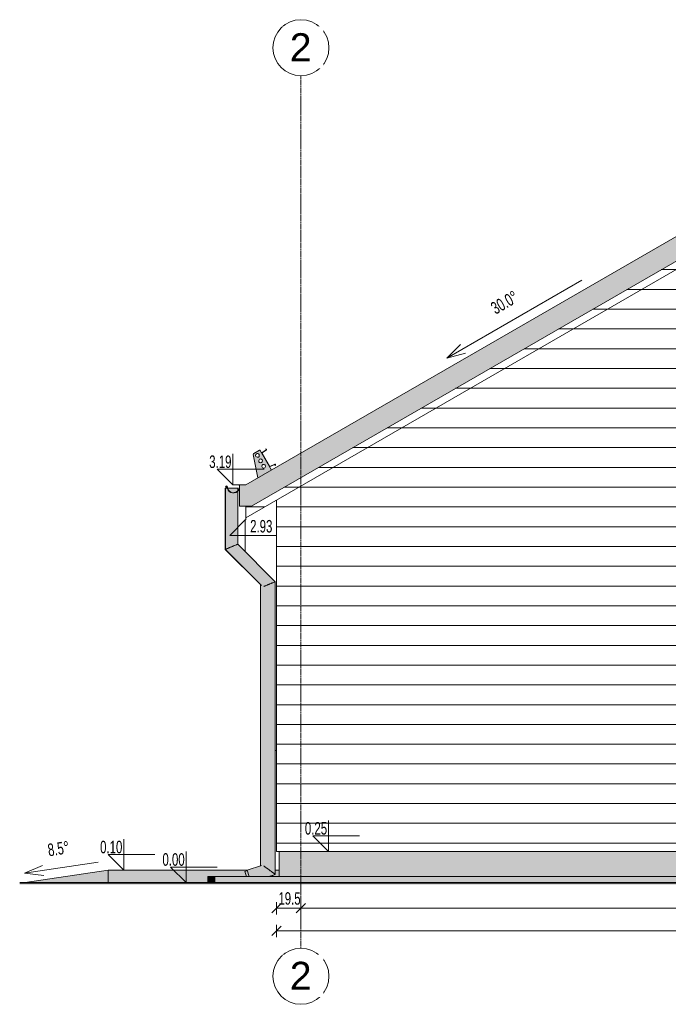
# Model space of a CAD drawing. Header units: centimetres. Extents: x 63272 to 70946, y -123 to 53714.
# Tile 20 of 50: x 67454 to 67975, y -98 to 693. Entities that reach past the tile are written whole.
import ezdxf

# ---------------------------------------------------------------- set-up
doc = ezdxf.new("R2010")
doc.units = ezdxf.units.CM
doc.linetypes.add('Linia siatki', pattern=[2.2225, 1.27, -0.3175, 0.3175, -0.3175])
for name, color, linetype, lineweight in [('A-ANNO-DIMS', 7, 'Continuous', 5), ('A-ANNO-DIMS-50', 7, 'Continuous', 5), ('A-FLOR', 7, 'Continuous', 5), ('A-FLOR-LEVL', 7, 'Continuous', 5), ('A-GENM', 7, 'Continuous', 5), ('A-GLAZ', 7, 'Continuous', 5), ('A-ROOF', 7, 'Continuous', 5), ('A-ROOF-OTLN', 7, 'Continuous', 5), ('A-ROOF-PATT', 7, 'Continuous', 5), ('A-WALL', 7, 'Continuous', 5), ('A-WALL-PATT', 7, 'Continuous', 5), ('C-TOPO', 7, 'Continuous', 5), ('G-ANNO-DIMS', 7, 'Continuous', 5), ('P-PIPE', 7, 'Continuous', 5), ('S-GRID', 7, 'Continuous', 5), ('S-GRID-IDEN', 7, 'Continuous', 5)]:
    doc.layers.add(name, color=color, linetype=linetype, lineweight=lineweight)
doc.styles.add('Arial', font='arial.ttf', dxfattribs={"height": 22.5})
doc.styles.add('Arial Narrow', font='ARIALN.TTF', dxfattribs={"width": 0.8, "height": 10})
doc.dimstyles.new('standard_wielkość_otworów', dxfattribs={"dimscale": 30.48, "dimtxt": 10.23431, "dimasz": 0.246063, "dimexe": 0.164042, "dimexo": 0.0625, "dimgap": 0, "dimtad": 1, "dimdec": 1, "dimrnd": 0.5, "dimdsep": 46, "dimtxsty": 'Arial Narrow', "dimblk1": 'OBLIQUE', "dimblk2": 'OBLIQUE', "dimsah": 1, "dimcen": 0.09, "dimazin": 0, "dimtfac": 1, "dimtdec": 4, "dimtix": 1, "dimtmove": 0, "dimatfit": 3, "dimfxl": 0.164042, "dimfxlon": 1, "dimtvp": 1, "dimtolj": 1, "dimtzin": 0, "dimarcsym": 2})
pattern_1 = [(0, (67911.343, 0), (0, 15.875), [])]

# ---------------------------------------------------------------- blocks, each defined once
blk = doc.blocks.new('ARu Rura spustowa okrągła ___FK_04_0 - Na ziemię _φ10_-9220802-Elewacja w osi A - Zachodnia')
at = {"layer": 'P-PIPE', "true_color": 0x383e42}
for points in [[(-66373.22, 267.4), (-66373.05, 267.48), (-66373.14, 267.65), (-66373.14, 316.69), (-66373.22, 316.69), (-66373.22, 267.47)], [(-66345.06, 239.23), (-66344.89, 239.32), (-66373.05, 267.47), (-66373.22, 267.4), (-66345.13, 239.31)]]:
    blk.add_hatch(color=250, dxfattribs=at).paths.add_polyline_path(points)
h = blk.add_hatch(color=250, dxfattribs=at)
h.paths.add_polyline_path([(-66335.06, 5.58), (-66335.06, 6.01), (-66335.43, 5.85), (-66335.23, 5.71)])
h.paths.add_polyline_path([(-66345.06, 13.36), (-66344.66, 13.48), (-66344.3, 13.49), (-66343.89, 13.54), (-66343.59, 13.47), (-66342.34, 13.48), (-66342.39, 237.82), (-66343.74, 238.53), (-66343.9, 238.57), (-66344.89, 239.31), (-66345.06, 239.23), (-66345.06, 13.36)])
h = blk.add_hatch(color=250, dxfattribs=at)
h.paths.add_polyline_path([(-66356.29, 5), (-66353.97, 5), (-66355.45, 9.69), (-66357.55, 9.03), (-66356.39, 5.31)])
h.paths.add_polyline_path([(-66337.43, 5), (-66336.77, 5.05), (-66335.06, 5.58), (-66335.47, 5.88), (-66338.28, 5), (-66337.5, 5)])
at = {"layer": 'P-PIPE'}
for p, q in [((-66373.22, 316.69), (-66373.22, 267.4)), ((-66373.19, 316.69), (-66373.22, 316.69)), ((-66373.22, 267.4), (-66345.06, 239.23)), ((-66345.06, 239.23), (-66345.06, 13.36)), ((-66355.43, 9.69), (-66357.55, 9.03)), ((-66357.55, 9.03), (-66356.3, 5.01)), ((-66336.93, 5), (-66335.06, 5.58)), ((-66335.06, 5.58), (-66335.06, 6.01))]:
    blk.add_line(p, q, dxfattribs=at)
for points in [[(-66373.22, 267.4), (-66373.22, 267.4), (-66373.17, 267.42), (-66373.05, 267.47)], [(-66345.06, 239.23), (-66345.06, 239.23), (-66345, 239.26), (-66344.89, 239.31)]]:
    blk.add_open_spline(points, degree=3, dxfattribs=at)
blk.add_open_spline([(-66335.43, 5.85), (-66335.35, 5.79), (-66335.15, 5.65), (-66335.06, 5.58), (-66335.06, 5.58)], degree=3, knots=[0.8778835, 0.8778835, 0.8778835, 0.8778835, 0.9166667, 1, 1, 1, 1], dxfattribs=at)
blk = doc.blocks.new('Construction_Roof-Accessories_Lindab_KOTEGL - Construction_Roof-Accessories_Lindab_KOTEGL-9237828-Elewacja w osi A - Zachodnia')
at = {"layer": 'A-GENM', "color": 250, "true_color": 0x2a2a2a}
for centre, radius, start, end in [((-66350.04, 343.99), 0.701, 119.99506, 148.39704), ((-66350.04, 343.99), 0.701, 119.99506, 148.39704), ((-66345.56, 346.8), 0.5, 59.99835, 104.99588), ((-66345.56, 346.8), 0.5, 59.99835, 104.99588)]:
    blk.add_arc(centre, radius, start, end, dxfattribs=at)
blk = doc.blocks.new('Construction_Roof-Accessories_Lindab_KOTEGL - Construction_Roof-Accessories_Lindab_KOTEGL-V12-Elewacja w osi A - Zachodnia')
at = {"layer": 'A-GENM', "true_color": 0x383e42}
h = blk.add_hatch(color=250, dxfattribs=at)
h.paths.add_polyline_path([(-66347.04, 324.91), (-66336.01, 331.28), (-66345.2, 347.16), (-66345.31, 347.24), (-66345.69, 347.29), (-66346.12, 347.05), (-66350.39, 344.59), (-66350.63, 344.35), (-66350.74, 344.02), (-66350.72, 343.85), (-66347.47, 327.09)])
h.paths.add_polyline_path([(-66342.33, 332.82), (-66342.79, 332.88), (-66343.09, 332.99), (-66343.47, 333.29), (-66343.69, 333.6), (-66343.82, 333.88), (-66343.88, 334.26), (-66343.82, 334.72), (-66343.66, 335.09), (-66343.48, 335.34), (-66343.18, 335.59), (-66342.66, 335.78), (-66342.44, 335.81), (-66341.95, 335.74), (-66341.68, 335.64), (-66341.36, 335.41), (-66341.11, 335.11), (-66340.95, 334.75), (-66340.89, 334.37), (-66340.95, 333.91), (-66341.07, 333.6), (-66341.29, 333.29), (-66341.59, 333.04), (-66341.95, 332.88)])
h.paths.add_polyline_path([(-66344.84, 337.15), (-66345.23, 337.18), (-66345.59, 337.32), (-66345.91, 337.55), (-66346.16, 337.85), (-66346.32, 338.21), (-66346.39, 338.59), (-66346.32, 339.05), (-66346.21, 339.35), (-66345.98, 339.67), (-66345.68, 339.92), (-66345.14, 340.11), (-66344.94, 340.14), (-66344.36, 340.04), (-66344.18, 339.97), (-66343.86, 339.74), (-66343.61, 339.44), (-66343.45, 339.08), (-66343.41, 338.48), (-66343.45, 338.24), (-66343.61, 337.87), (-66343.93, 337.51), (-66344.21, 337.32), (-66344.61, 337.18)])
h.paths.add_polyline_path([(-66347.33, 341.48), (-66347.72, 341.51), (-66348.09, 341.65), (-66348.41, 341.88), (-66348.66, 342.18), (-66348.83, 342.63), (-66348.87, 343.05), (-66348.83, 343.36), (-66348.71, 343.68), (-66348.48, 344), (-66348.18, 344.25), (-66347.82, 344.41), (-66347.43, 344.47), (-66346.97, 344.41), (-66346.68, 344.3), (-66346.36, 344.07), (-66346.11, 343.77), (-66345.92, 343.25), (-66345.88, 343.03), (-66345.99, 342.44), (-66346.06, 342.27), (-66346.29, 341.95), (-66346.7, 341.65), (-66347.11, 341.51), (-66347.29, 341.48)])
at = {"layer": 'A-GENM', "color": 250, "true_color": 0x2a2a2a}
for p, q in [((-66350.72, 343.85), (-66347.04, 324.91)), ((-66345.81, 347.24), (-66350.39, 344.59)), ((-66336.01, 331.28), (-66345.12, 347.05))]:
    blk.add_line(p, q, dxfattribs=at)
for centre, radius, start, end in [((-66350.04, 343.99), 0.701, 119.99506, 191), ((-66350.04, 343.99), 0.701, 119.99506, 148.39704), ((-66347.38, 342.98), 1.5, 121.96, 301.96), ((-66347.38, 342.98), 1.5, 301.96, 121.96), ((-66344.89, 338.65), 1.5, 121.96, 301.96), ((-66345.56, 346.8), 0.5, 30, 119.99506), ((-66345.56, 346.8), 0.5, 59.99835, 104.99588), ((-66344.89, 338.65), 1.5, 301.96, 121.96), ((-66342.39, 334.32), 1.5, 121.96, 301.96), ((-66342.39, 334.32), 1.5, 301.96, 121.96)]:
    blk.add_arc(centre, radius, start, end, dxfattribs=at)
blk = doc.blocks.new('Construction_Roof-Accessories_Lindab_SNO_KOTEGL - Construction_Roof-Accessories_Lindab_SNO-9284629-Elewacja w osi A - Zachodnia')
at = {"layer": 'A-GENM'}
for p, q in [((-66340.98, 348.35), (-66341.02, 348.24)), ((-66341.02, 348.24), (-66340.37, 348.03)), ((-66340.34, 348.14), (-66340.98, 348.35)), ((-66343.82, 344.8), (-66337.63, 334.07)), ((-66340.29, 347.5), (-66343.75, 345.13)), ((-66337.52, 334.12), (-66343.73, 344.87)), ((-66343.69, 345.03), (-66340.22, 347.4)), ((-66333.58, 335.9), (-66337.37, 334.08)), ((-66337.31, 333.97), (-66333.53, 335.79)), ((-66333.11, 335.45), (-66333.26, 334.79)), ((-66333.26, 334.79), (-66333.14, 334.76)), ((-66333.14, 334.76), (-66332.99, 335.43))]:
    blk.add_line(p, q, dxfattribs=at)
for centre, radius, start, end in [((-66340.46, 347.74), 0.3, 305, 72.36192), ((-66340.46, 347.74), 0.42, 304.90123, 72.36192), ((-66343.61, 344.93), 0.248, 124.36217, 210), ((-66343.63, 344.93), 0.115, 124.36217, 210), ((-66337.41, 334.2), 0.248, 210, 295.63783), ((-66337.42, 334.18), 0.115, 210, 295.63783), ((-66333.4, 335.52), 0.42, 347.63808, 115.09877), ((-66333.4, 335.52), 0.3, 347.63808, 115)]:
    blk.add_arc(centre, radius, start, end, dxfattribs=at)
blk = doc.blocks.new('Windows_S9000-Double-Vent-Window-with-Sashbars - O3 Windows_S9000-Double-Vent-Window-with-Sashbars 2-9090604-Elewacja w osi A - Zachodnia')
at = {"layer": 'A-GLAZ', "true_color": 0x787878}
blk.add_hatch(color=8, dxfattribs=at).paths.add_polyline_path([(-66333.06, 106), (-66332.06, 106.09), (-66332.06, 106.23), (-66333.06, 106.18), (-66333.06, 106.03)])
at = {"layer": 'A-GLAZ'}
for p, q in [((-66332.06, 106.23), (-66333.06, 106.18)), ((-66333.06, 106), (-66332.06, 106.05))]:
    blk.add_line(p, q, dxfattribs=at)
blk = doc.blocks.new('ARu Rura spustowa okrągła ___FK_04_0 - Na ziemię _φ10_-9220853-Elewacja w osi A - Zachodnia')
at = {"layer": 'P-PIPE', "true_color": 0x383e42}
h = blk.add_hatch(color=250, dxfattribs=at)
h.paths.add_polyline_path([(-66373.14, 267.57), (-66363.14, 271.77), (-66363.14, 314.37), (-66363.89, 313.72), (-66364.81, 313.21), (-66365.95, 312.89), (-66367.18, 312.85), (-66368.38, 313.12), (-66369.52, 313.7), (-66370.41, 314.46), (-66371.11, 315.47), (-66371.57, 316.69), (-66373.14, 316.69), (-66373.14, 267.65)])
h.paths.add_polyline_path([(-66367.13, 313.04), (-66365.72, 313.15), (-66364.61, 313.53), (-66363.72, 314.08), (-66363.14, 314.69), (-66363.14, 316.69), (-66371.37, 316.65), (-66370.88, 315.47), (-66370.11, 314.46), (-66369.35, 313.82), (-66368.13, 313.26), (-66367.18, 313.05)])
for points in [[(-66342.34, 237.79), (-66333.06, 241.63), (-66363.14, 271.72), (-66373.14, 267.57), (-66344.63, 239.07), (-66344.39, 238.94), (-66343.86, 238.56), (-66343.6, 238.49), (-66342.39, 237.82)], [(-66333.06, 6.63), (-66333.06, 241.63), (-66342.34, 237.77), (-66342.34, 13.45), (-66333.23, 6.76)], [(-66338.77, 5), (-66338.28, 5), (-66333.06, 6.63), (-66342.34, 13.45), (-66343.82, 13.53), (-66343.89, 13.54), (-66345.05, 13.36), (-66355.55, 10.08), (-66353.97, 5), (-66338.82, 5)]]:
    blk.add_hatch(color=250, dxfattribs=at).paths.add_polyline_path(points)
at = {"layer": 'P-PIPE'}
for p, q in [((-66373.14, 316.69), (-66373.14, 267.57)), ((-66371.58, 316.69), (-66373.14, 316.69)), ((-66363.14, 316.69), (-66371.39, 316.69)), ((-66363.14, 314.65), (-66363.14, 316.69)), ((-66363.14, 271.72), (-66363.14, 314.37)), ((-66333.06, 241.63), (-66363.14, 271.72)), ((-66373.14, 267.57), (-66344.11, 238.54)), ((-66333.06, 6.63), (-66333.06, 241.63)), ((-66344.11, 13.66), (-66355.55, 10.08)), ((-66355.55, 10.08), (-66353.97, 5)), ((-66338.28, 5), (-66333.06, 6.63))]:
    blk.add_line(p, q, dxfattribs=at)
for points, knots in [([(-66373.14, 267.57), (-66373.14, 267.58), (-66373.03, 267.62), (-66372.52, 267.83), (-66371.72, 268.16), (-66370.85, 268.53), (-66370.06, 268.85), (-66369.44, 269.11), (-66368.8, 269.37), (-66368.14, 269.65), (-66367.49, 269.92), (-66366.85, 270.18), (-66366.23, 270.44), (-66365.44, 270.77), (-66364.57, 271.13), (-66363.76, 271.46), (-66363.26, 271.67), (-66363.14, 271.72), (-66363.14, 271.72)], [0, 0, 0, 0, 0.083333, 0.166667, 0.25, 0.333333, 0.375, 0.416667, 0.458333, 0.5, 0.541667, 0.583333, 0.625, 0.666667, 0.75, 0.833333, 0.916667, 1, 1, 1, 1]), ([(-66342.39, 237.77), (-66342.17, 237.86), (-66341.64, 238.08), (-66340.77, 238.44), (-66339.98, 238.77), (-66339.36, 239.03), (-66338.72, 239.29), (-66338.06, 239.56), (-66337.41, 239.83), (-66336.76, 240.1), (-66336.14, 240.36), (-66335.36, 240.68), (-66334.49, 241.04), (-66333.68, 241.38), (-66333.18, 241.59), (-66333.06, 241.64), (-66333.06, 241.63)], [0.1666667, 0.1666667, 0.1666667, 0.1666667, 0.25, 0.3333333, 0.375, 0.4166667, 0.4583333, 0.5, 0.5416667, 0.5833333, 0.625, 0.6666667, 0.75, 0.8333333, 0.9166667, 1, 1, 1, 1]), ([(-66342.39, 13.49), (-66342.28, 13.41), (-66342.04, 13.23), (-66341.61, 12.91), (-66341.11, 12.55), (-66340.57, 12.15), (-66339.98, 11.72), (-66339.36, 11.26), (-66338.72, 10.79), (-66338.17, 10.39), (-66337.74, 10.07), (-66337.3, 9.75), (-66336.87, 9.43), (-66336.45, 9.13), (-66336.05, 8.82), (-66335.56, 8.46), (-66335.01, 8.06), (-66334.52, 7.7), (-66334.08, 7.38), (-66333.6, 7.02), (-66333.18, 6.71), (-66333.06, 6.63), (-66333.06, 6.63)], [0.1666667, 0.1666667, 0.1666667, 0.1666667, 0.2083333, 0.25, 0.2916667, 0.3333333, 0.375, 0.4166667, 0.4583333, 0.5, 0.5208333, 0.5416667, 0.5833333, 0.6041667, 0.625, 0.6666667, 0.7083333, 0.75, 0.7916667, 0.8333333, 0.9166667, 1, 1, 1, 1])]:
    blk.add_open_spline(points, degree=3, knots=knots, dxfattribs=at)
blk = doc.blocks.new('Rampa - Rampa-9232554-Elewacja w osi A - Zachodnia')
at = {"layer": 'A-FLOR-LEVL', "true_color": 0x7f7f7f}
blk.add_hatch(color=8, dxfattribs=at).paths.add_polyline_path([(-66533.76, -0.21), (-66467.06, -0.21), (-66467.06, 10), (-66533.76, 0)])
at = {"layer": 'A-FLOR-LEVL'}
for p, q in [((-66533.76, 0), (-66467.06, 10)), ((-66467.06, -0.26), (-66467.06, 10)), ((-66533.76, 0), (-66533.76, -0.26))]:
    blk.add_line(p, q, dxfattribs=at)
blk = doc.blocks.new('Construction_Roof-Accessories_Lindab_SNO_KOTEGL - Construction_Roof-Accessories_Lindab_SNO-V13-Elewacja w osi A - Zachodnia')
at = {"layer": 'A-GENM'}
for p, q in [((-66340.98, 348.35), (-66341.02, 348.24)), ((-66341.02, 348.24), (-66340.37, 348.03)), ((-66340.34, 348.14), (-66340.98, 348.35)), ((-66340.29, 347.5), (-66343.75, 345.13)), ((-66337.52, 334.12), (-66343.73, 344.87)), ((-66343.69, 345.03), (-66340.22, 347.4)), ((-66333.58, 335.9), (-66337.37, 334.08)), ((-66337.31, 333.97), (-66333.53, 335.79)), ((-66333.11, 335.45), (-66333.26, 334.79)), ((-66333.26, 334.79), (-66333.14, 334.76)), ((-66333.14, 334.76), (-66332.99, 335.43))]:
    blk.add_line(p, q, dxfattribs=at)
for centre, radius, start, end in [((-66340.46, 347.74), 0.3, 305, 72.36192), ((-66340.46, 347.74), 0.42, 304.90123, 72.36192), ((-66343.61, 344.93), 0.248, 124.36217, 210), ((-66343.63, 344.93), 0.115, 124.36217, 210), ((-66337.41, 334.2), 0.248, 210, 295.63783), ((-66337.42, 334.18), 0.115, 210, 295.63783), ((-66333.4, 335.52), 0.42, 347.63808, 115.09877), ((-66333.4, 335.52), 0.3, 347.63808, 115)]:
    blk.add_arc(centre, radius, start, end, dxfattribs=at)
blk = doc.blocks.new('Construction_Roof-Accessories_Lindab_KOTEGL - Construction_Roof-Accessories_Lindab_KOTEGL-V14-Elewacja w osi A - Zachodnia')
at = {"layer": 'A-GENM', "color": 250, "true_color": 0x2a2a2a}
for centre, radius, start, end in [((-66350.04, 343.99), 0.701, 119.99506, 148.39704), ((-66345.56, 346.8), 0.5, 59.99835, 104.99588)]:
    blk.add_arc(centre, radius, start, end, dxfattribs=at)
blk = doc.blocks.new('Siatka - M_Symbol siatki - okrąg mniejszy-7853319-Elewacja w osi A - Zachodnia')
at = {"layer": 'S-GRID-IDEN'}
blk.add_circle((-65527.61, -75.17), 22.5, dxfattribs=at)
blk = doc.blocks.new('DIMBLOCK15-Elewacja w osi A - Zachodnia')
at = {"layer": 'A-ANNO-DIMS-50', "color": 250, "true_color": 0x303030}
for p, q in [((67660.59, -20.6), (67660.59, -15.6)), ((67680.14, -20.6), (67680.14, -15.6)), ((67660.59, -20.6), (67656.84, -24.35)), ((67660.59, -20.6), (67664.34, -16.85)), ((67660.59, -20.6), (67680.14, -20.6)), ((67660.59, -20.6), (67660.59, -25.6)), ((67680.14, -20.6), (67676.39, -24.35)), ((67680.14, -20.6), (67683.89, -16.85)), ((67680.14, -20.6), (67680.14, -25.6))]:
    blk.add_line(p, q, dxfattribs=at)
at = {"layer": 'A-ANNO-DIMS-50', "color": 0, "insert": (67662.08, -7.67), "char_height": 10, "width": 19.8838, "attachment_point": 1, "line_spacing_factor": 0.974696, "style": 'Arial Narrow'}
blk.add_mtext('19.5', dxfattribs=at)
blk = doc.blocks.new('_Oblique')
at = {"color": 0, "linetype": 'ByBlock', "lineweight": -2}
blk.add_line((-0.5, -0.5), (0.5, 0.5), dxfattribs=at)
blk = doc.blocks.new('DIMBLOCK16-Elewacja w osi A - Zachodnia')
at = {"layer": 'A-ANNO-DIMS-50', "color": 250, "true_color": 0x303030}
for p, q in [((67680.14, -20.6), (67680.14, -15.6)), ((68465.04, -20.6), (68465.04, -15.6)), ((67680.14, -20.6), (67676.39, -24.35)), ((67680.14, -20.6), (67683.89, -16.85)), ((67680.14, -20.6), (68465.04, -20.6)), ((67680.14, -20.6), (67680.14, -25.6)), ((68465.04, -20.6), (68461.29, -24.35)), ((68465.04, -20.6), (68468.79, -16.85)), ((68465.04, -20.6), (68465.04, -25.6))]:
    blk.add_line(p, q, dxfattribs=at)
at = {"layer": 'A-ANNO-DIMS-50', "color": 0, "insert": (68065.53, -7.67), "char_height": 10, "width": 16.9597, "attachment_point": 1, "line_spacing_factor": 0.974696, "style": 'Arial Narrow'}
blk.add_mtext('785', dxfattribs=at)
blk = doc.blocks.new('DIMBLOCK18-Elewacja w osi A - Zachodnia')
at = {"layer": 'A-ANNO-DIMS-50', "color": 250, "true_color": 0x303030}
for p, q in [((67660.59, -38.81), (67656.84, -42.56)), ((67660.59, -38.81), (67660.59, -33.81)), ((67660.59, -38.81), (67664.34, -35.06)), ((67660.59, -38.81), (68484.59, -38.81)), ((67660.59, -38.81), (67660.59, -43.81)), ((68484.59, -38.81), (68480.84, -42.56)), ((68484.59, -38.81), (68484.59, -33.81)), ((68484.59, -38.81), (68488.34, -35.06)), ((68484.59, -38.81), (68484.59, -43.81))]:
    blk.add_line(p, q, dxfattribs=at)
at = {"layer": 'A-ANNO-DIMS-50', "color": 0, "insert": (68065.53, -25.89), "char_height": 10, "width": 16.9597, "attachment_point": 1, "line_spacing_factor": 0.974696, "style": 'Arial Narrow'}
blk.add_mtext('824', dxfattribs=at)
blk = doc.blocks.new('Rzędne punktów - Znacznik rzędnej-817464-Elewacja w osi A - Zachodnia')
at = {"layer": 'G-ANNO-DIMS'}
for p, q in [((-65404.06, -0.1), (-65404.06, 24.9)), ((-65416.56, 12.4), (-65404.06, -0.1)), ((-65416.56, 12.4), (-65379.06, 12.4))]:
    blk.add_line(p, q, dxfattribs=at)

msp = doc.modelspace()

# ---------------------------------------------------------------- hatches: boundary and pattern name
at = {"layer": 'A-FLOR', "true_color": 0xb2b2b2}
h = msp.add_hatch(color=253, dxfattribs=at)
h.paths.add_polyline_path([(67605.39, 0), (67605.39, 5), (67636.36, 5), (67635.15, 9.05), (67637.21, 9.73), (67637.1, 10), (67525.59, 10), (67525.59, 0), (67598.2, 0)])
h.paths.add_polyline_path([(67661.08, 5), (67662.59, 5), (67662.59, 10), (67659.59, 10), (67659.59, 6.63), (67657.59, 6.01), (67657.59, 5.58), (67655.89, 5), (67659.59, 5)])
at = {"layer": 'A-ROOF-OTLN', "true_color": 0x383e42}
msp.add_hatch(color=250, dxfattribs=at).paths.add_polyline_path([(67625.48, 312.85), (67626.93, 312.95), (67628.05, 313.31), (67628.95, 313.83), (67629.84, 314.69), (67630.53, 315.85), (67630.87, 316.98), (67630.93, 318.17), (67630.68, 319.33), (67630.51, 319.33), (67630.74, 318.12), (67630.65, 316.9), (67630.25, 315.73), (67629.55, 314.69), (67628.76, 313.95), (67627.84, 313.41), (67626.71, 313.08), (67625.48, 313.05), (67624.28, 313.33), (67623.14, 313.96), (67622.4, 314.59), (67621.72, 315.55), (67621.28, 316.69), (67621.05, 318.18), (67620.8, 318.43), (67620.45, 318.52), (67620.1, 318.43), (67619.85, 318.18), (67619.75, 317.83), (67619.85, 317.48), (67620.1, 317.23), (67620.45, 317.13), (67620.44, 317.33), (67620.2, 317.4), (67620.01, 317.58), (67619.95, 317.83), (67620.01, 318.08), (67620.2, 318.26), (67620.45, 318.33), (67620.7, 318.26), (67620.88, 318.08), (67620.95, 317.83), (67621.1, 316.61), (67621.54, 315.47), (67622.25, 314.46), (67623.3, 313.6), (67624.51, 313.06), (67625.15, 312.92)])
at = {"layer": 'A-ROOF-PATT', "true_color": 0xc7ae96}
for points in [[(67640.5, 302.33), (68072.59, 551.8), (68072.59, 571.43), (67635.95, 319.33), (67638.23, 310.82)], [(67634.13, 302.33), (67640.5, 302.33), (67635.95, 319.33), (67630.95, 319.33), (67630.95, 302.33)]]:
    msp.add_hatch(color=253, dxfattribs=at).paths.add_polyline_path(points)
at = {"layer": 'A-ROOF-PATT'}
h = msp.add_hatch(dxfattribs=at)
h.set_pattern_fill('FP_8', color=256, style=0, pattern_type=2)
h.set_pattern_definition(pattern_1)
h.paths.add_polyline_path([(67635.95, 292.77), (68072.59, 544.87), (68509.24, 292.77), (68509.24, 302.33), (68504.68, 302.33), (68072.59, 551.8), (67640.5, 302.33), (67635.95, 302.33)])
at = {"layer": 'A-WALL', "true_color": 0xb2b2b2}
for points in [[(67605.39, -0.26), (67611.39, -0.21), (67611.39, 5), (67605.39, 5), (67605.39, -0.25)], [(67611.39, -0.26), (68541.14, -0.25), (68541.14, 5), (67611.39, 5), (67611.39, -0.25)]]:
    msp.add_hatch(color=253, dxfattribs=at).paths.add_polyline_path(points)
at = {"layer": 'A-WALL-PATT'}
h = msp.add_hatch(dxfattribs=at)
h.set_pattern_fill('FP_7', color=256, style=0, pattern_type=2)
h.set_pattern_definition(pattern_1)
h.paths.add_polyline_path([(68015.89, 25), (68447.79, 25), (68447.79, 328.25), (68072.59, 544.87), (67660.59, 307), (67660.59, 25), (68011.4, 25)])
at = {"layer": 'A-WALL-PATT', "true_color": 0x878581}
for points in [[(68101.22, 11), (68447.79, 11), (68447.79, 25), (67662.59, 25), (67662.59, 11), (68083.26, 11)], [(68448.29, 5), (68449.79, 5), (68449.79, 11), (67662.59, 11), (67662.59, 5), (68447.05, 5)]]:
    msp.add_hatch(color=252, dxfattribs=at).paths.add_polyline_path(points)
at = {"layer": 'C-TOPO', "true_color": 0x808080}
msp.add_hatch(color=8, dxfattribs=at).paths.add_polyline_path([(68083.26, -1.59), (68604.24, -1.59), (68604.24, -0.25), (67454.48, -0.26), (67454.48, -1.59), (68074.28, -1.59)])

# ---------------------------------------------------------------- linework, layer by layer
at = {"layer": 'A-FLOR'}
for p, q in [((67525.59, 10), (67637.13, 10)), ((67525.59, 10), (67525.59, 0)), ((67659.59, 10), (67662.59, 10)), ((67605.39, 0), (67525.59, 0))]:
    msp.add_line(p, q, dxfattribs=at)
at = {"layer": 'A-ROOF'}
for p, q in [((67635.95, 292.77), (68072.59, 544.87)), ((67635.95, 302.33), (67635.95, 292.77))]:
    msp.add_line(p, q, dxfattribs=at)
at = {"layer": 'A-ROOF-OTLN'}
for p, q in [((68072.59, 571.43), (67635.95, 319.33)), ((68072.59, 551.8), (67640.5, 302.33)), ((67620.45, 317.13), (67620.45, 317.33)), ((67630.72, 319.33), (67630.51, 319.33)), ((67630.95, 302.33), (67630.95, 319.33)), ((67635.95, 319.33), (67630.95, 319.33)), ((67640.5, 302.33), (67630.95, 302.33))]:
    msp.add_line(p, q, dxfattribs=at)
for centre, radius, start, end in [((67620.45, 317.83), 0.695, 360, 270), ((67620.45, 317.83), 0.5, 360, 270), ((67625.95, 317.83), 5, 180, 17.4576), ((67625.95, 317.83), 4.8, 180, 18.19038)]:
    msp.add_arc(centre, radius, start, end, dxfattribs=at)
at = {"layer": 'A-WALL'}
for p, q in [((67660.59, 307), (67660.59, 25)), ((67660.59, 25), (68484.59, 25)), ((67662.59, 25), (67662.59, 5)), ((67605.39, -0.26), (67605.39, 5)), ((68541.14, 5), (67605.39, 5))]:
    msp.add_line(p, q, dxfattribs=at)
at = {"layer": 'C-TOPO', "lineweight": 35}
msp.add_line((67454.48, -0.26), (68604.24, -0.25), dxfattribs=at)
at = {"layer": 'C-TOPO'}
msp.add_line((68604.24, -0.25), (67454.48, -0.26), dxfattribs=at)
at = {"layer": 'G-ANNO-DIMS'}
for p, q in [((67797.21, 421.1), (67808.2, 432.08)), ((67797.21, 421.1), (67812.21, 425.12)), ((67634.22, 319.33), (67625.52, 319.33)), ((67635.95, 292.77), (67635.95, 291.32)), ((67635.95, 291.32), (67635.52, 291.32)), ((67517.4, 16.36), (67458.44, 7.52)), ((67458.44, 7.52), (67472.68, 13.72)), ((67550.96, 10), (67537.96, 10)), ((67458.44, 7.52), (67473.87, 5.77))]:
    msp.add_line(p, q, dxfattribs=at)
at = {"layer": 'S-GRID', "color": 9, "linetype": 'Linia siatki', "true_color": 0xc0c0c0}
msp.add_line((67680.14, -52.67), (67680.14, 647.81), dxfattribs=at)

# ---------------------------------------------------------------- block references
at = {"layer": 'A-FLOR-LEVL'}
msp.add_blockref('Rampa - Rampa-9232554-Elewacja w osi A - Zachodnia', (133992.66, 0), dxfattribs=at)
at = {"layer": 'A-GENM'}
for name in ['Construction_Roof-Accessories_Lindab_SNO_KOTEGL - Construction_Roof-Accessories_Lindab_SNO-9284629-Elewacja w osi A - Zachodnia', 'Construction_Roof-Accessories_Lindab_SNO_KOTEGL - Construction_Roof-Accessories_Lindab_SNO-V13-Elewacja w osi A - Zachodnia', 'Construction_Roof-Accessories_Lindab_SNO_KOTEGL - Construction_Roof-Accessories_Lindab_SNO-V13-Elewacja w osi A - Zachodnia', 'Construction_Roof-Accessories_Lindab_SNO_KOTEGL - Construction_Roof-Accessories_Lindab_SNO-V13-Elewacja w osi A - Zachodnia', 'Construction_Roof-Accessories_Lindab_SNO_KOTEGL - Construction_Roof-Accessories_Lindab_SNO-V13-Elewacja w osi A - Zachodnia']:
    msp.add_blockref(name, (133992.66, 0), dxfattribs=at)
at = {"layer": 'A-GENM', "color": 250, "true_color": 0x2a2a2a}
for name in ['Construction_Roof-Accessories_Lindab_KOTEGL - Construction_Roof-Accessories_Lindab_KOTEGL-V12-Elewacja w osi A - Zachodnia', 'Construction_Roof-Accessories_Lindab_KOTEGL - Construction_Roof-Accessories_Lindab_KOTEGL-9237828-Elewacja w osi A - Zachodnia', 'Construction_Roof-Accessories_Lindab_KOTEGL - Construction_Roof-Accessories_Lindab_KOTEGL-9237828-Elewacja w osi A - Zachodnia', 'Construction_Roof-Accessories_Lindab_KOTEGL - Construction_Roof-Accessories_Lindab_KOTEGL-9237828-Elewacja w osi A - Zachodnia', 'Construction_Roof-Accessories_Lindab_KOTEGL - Construction_Roof-Accessories_Lindab_KOTEGL-9237828-Elewacja w osi A - Zachodnia', 'Construction_Roof-Accessories_Lindab_KOTEGL - Construction_Roof-Accessories_Lindab_KOTEGL-9237828-Elewacja w osi A - Zachodnia', 'Construction_Roof-Accessories_Lindab_KOTEGL - Construction_Roof-Accessories_Lindab_KOTEGL-9237828-Elewacja w osi A - Zachodnia', 'Construction_Roof-Accessories_Lindab_KOTEGL - Construction_Roof-Accessories_Lindab_KOTEGL-9237828-Elewacja w osi A - Zachodnia', 'Construction_Roof-Accessories_Lindab_KOTEGL - Construction_Roof-Accessories_Lindab_KOTEGL-V14-Elewacja w osi A - Zachodnia', 'Construction_Roof-Accessories_Lindab_KOTEGL - Construction_Roof-Accessories_Lindab_KOTEGL-9237828-Elewacja w osi A - Zachodnia']:
    msp.add_blockref(name, (133992.66, 0), dxfattribs=at)
at = {"layer": 'A-GLAZ'}
msp.add_blockref('Windows_S9000-Double-Vent-Window-with-Sashbars - O3 Windows_S9000-Double-Vent-Window-with-Sashbars 2-9090604-Elewacja w osi A - Zachodnia', (133992.66, 0), dxfattribs=at)
at = {"layer": 'G-ANNO-DIMS'}
for p in [(133029.58, 319.43), (133106.34, 25.1), (132942.02, 10.1), (132992.04, 0.1)]:
    msp.add_blockref('Rzędne punktów - Znacznik rzędnej-817464-Elewacja w osi A - Zachodnia', p, dxfattribs=at)
at = {"layer": 'G-ANNO-DIMS', "extrusion": (0, 0, -1), "rotation": 180}
msp.add_blockref('Rzędne punktów - Znacznik rzędnej-817464-Elewacja w osi A - Zachodnia', (-133039.58, 291.22), dxfattribs=at)
at = {"layer": 'P-PIPE'}
for name in ['ARu Rura spustowa okrągła ___FK_04_0 - Na ziemię _φ10_-9220802-Elewacja w osi A - Zachodnia', 'ARu Rura spustowa okrągła ___FK_04_0 - Na ziemię _φ10_-9220853-Elewacja w osi A - Zachodnia']:
    msp.add_blockref(name, (133992.66, 0), dxfattribs=at)
at = {"layer": 'S-GRID-IDEN'}
for p in [(133207.76, 745.48), (133207.76, 0)]:
    msp.add_blockref('Siatka - M_Symbol siatki - okrąg mniejszy-7853319-Elewacja w osi A - Zachodnia', p, dxfattribs=at)

# ---------------------------------------------------------------- texts
at = {"layer": 'G-ANNO-DIMS', "char_height": 10, "width": 21.4907, "attachment_point": 1, "line_spacing_factor": 0.974696, "style": 'Arial Narrow'}
for s, insert in [('3.19', (67606.56, 342.92)), ('2.93', (67639.4, 291.14)), ('0.25', (67683.32, 48.59)), ('0.10', (67519, 33.59)), ('0.00', (67569.02, 23.59))]:
    msp.add_mtext(s, dxfattribs=dict(at, insert=insert))
at = {"layer": 'G-ANNO-DIMS', "insert": (67476.37, 31.02), "char_height": 10, "width": 20.6311, "attachment_point": 1, "rotation": 8.52657, "line_spacing_factor": 0.974696, "style": 'Arial Narrow', "bg_fill": 3, "box_fill_scale": 1.25, "bg_fill_color": 256, "bg_fill_true_color": 13158600, "bg_fill_transparency": 0}
msp.add_mtext('8.5°', dxfattribs=at)

# ---------------------------------------------------------------- dimensions: what is measured, and where the dimension line sits
at = {"layer": 'A-ANNO-DIMS', "color": 250, "true_color": 0x303030}
for base, p1, p2, override, picture, middle in [((67680.14306689, -20.5973265), (67660.59306689, -15.5973265), (67680.14306689, -15.5973265), {"dimpost": '<>', "dimfxl": 19.55}, 'DIMBLOCK15-Elewacja w osi A - Zachodnia', (67670.36806689, -15.49159659)), ((68465.04, -20.6), (67680.14, -15.6), (68465.04, -15.6), {"dimpost": '<>', "dimfxl": 784.9}, 'DIMBLOCK16-Elewacja w osi A - Zachodnia', (68072.59, -15.49)), ((68484.59, -38.81), (67660.59, -33.81), (68484.59, -33.81), {"dimpost": '<>', "dimfxl": 824}, 'DIMBLOCK18-Elewacja w osi A - Zachodnia', (68072.59, -33.7))]:
    dim = msp.add_linear_dim(base=base, p1=p1, p2=p2, dimstyle='standard_wielkość_otworów', override=override, dxfattribs=at)
    dim.commit()
    dim.dimension.update_dxf_attribs({"geometry": picture, "text_midpoint": middle})

# ---------------------------------------------------------------- next in the draw order: texts
at = {"layer": 'G-ANNO-DIMS', "insert": (67831.39, 464.6), "char_height": 10, "width": 26.7713, "attachment_point": 1, "rotation": 30, "line_spacing_factor": 0.974696, "style": 'Arial Narrow', "bg_fill": 3, "box_fill_scale": 1.25, "bg_fill_color": 256, "bg_fill_true_color": 13158600, "bg_fill_transparency": 0}
msp.add_mtext('30.0°', dxfattribs=at)
at = {"layer": 'S-GRID-IDEN', "char_height": 22.5, "width": 21.2447, "attachment_point": 1, "style": 'Arial', "bg_fill": 3, "box_fill_scale": 1.25, "bg_fill_color": 256, "bg_fill_true_color": 13158600, "bg_fill_transparency": 0}
for insert in [(67671.21, 681.94), (67671.21, -63.55)]:
    msp.add_mtext('\\fArial|b0|i0|c238|p34|;2', dxfattribs=dict(at, insert=insert))

# ---------------------------------------------------------------- next in the draw order: linework, layer by layer
at = {"layer": 'G-ANNO-DIMS'}
msp.add_line((67905.47, 483.6), (67797.21, 421.1), dxfattribs=at)

doc.saveas('drawing.dxf')
